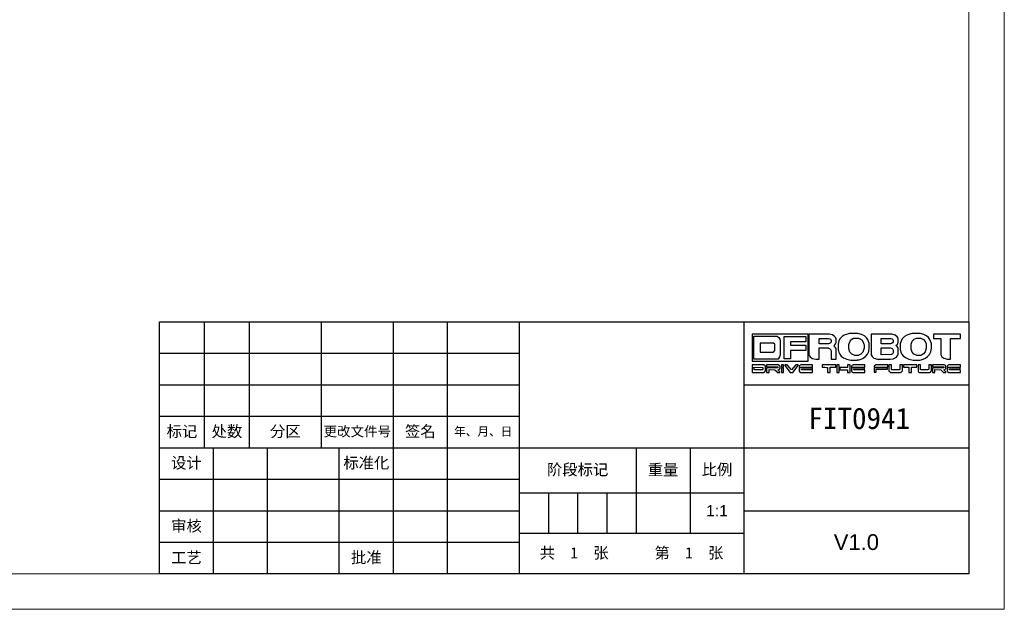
# Model space of a CAD drawing. Header units: millimetres. Extents: x -215 to 342, y -137 to 83.
# Tile 35 of 39: x 203 to 342, y -137 to -54. Entities that reach past the tile are written whole.
import ezdxf

# ---------------------------------------------------------------- set-up
doc = ezdxf.new("R2010")
doc.units = ezdxf.units.MM
doc.header["$LTSCALE"] = 10
doc.header["$MEASUREMENT"] = 0
doc.layers.add('图框', color=7, linetype='Continuous')
doc.layers.add('细实线', color=7, linetype='Continuous', lineweight=20)
doc.styles.add('Arial Regular', font='arial.ttf')

msp = doc.modelspace()

# ---------------------------------------------------------------- linework, layer by layer
at = {"layer": '图框'}
for p, q in [((229.391, -114.536), (229.391, -96.82)), ((235.718, -114.536), (235.718, -96.82)), ((245.842, -114.536), (245.842, -96.82)), ((255.965, -96.82), (255.965, -132.252)), ((263.558, -96.82), (263.558, -132.252)), ((273.681, -96.82), (273.681, -132.252)), ((305.318, -96.82), (305.318, -132.252)), ((306.469, -98.558), (306.469, -102.362)), ((314.371, -98.558), (306.469, -98.558)), ((310.996, -102.02), (310.996, -98.906)), ((310.996, -98.906), (314.036, -98.906)), ((314.036, -99.656), (311.853, -99.663)), ((311.853, -99.663), (311.853, -100.118)), ((314.036, -98.906), (314.036, -99.656)), ((314.371, -102.362), (314.371, -98.558)), ((314.036, -100.882), (311.846, -100.882)), ((311.846, -100.882), (311.846, -102.02)), ((311.853, -100.118), (314.036, -100.118)), ((314.036, -100.118), (314.036, -100.882)), ((306.469, -102.362), (314.371, -102.362)), ((311.846, -102.02), (310.996, -102.02)), ((310.575, -102.882), (310.575, -103.206)), ((310.901, -102.882), (310.575, -102.882)), ((310.575, -103.206), (310.901, -103.206)), ((310.575, -103.309), (310.575, -103.939)), ((310.866, -103.309), (310.575, -103.309)), ((310.866, -103.939), (310.866, -103.309)), ((310.901, -103.206), (310.901, -102.882)), ((311.059, -102.882), (311.059, -102.963)), ((311.393, -102.882), (311.059, -102.882)), ((311.059, -102.963), (311.815, -103.939)), ((312.001, -103.575), (311.393, -102.882)), ((312.606, -102.882), (312.001, -103.575)), ((312.192, -103.939), (312.943, -102.96)), ((312.943, -102.882), (312.606, -102.882)), ((312.943, -102.96), (312.943, -102.882)), ((318.389, -102.882), (318.389, -103.939)), ((318.721, -102.882), (318.389, -102.882)), ((318.721, -103.939), (318.721, -102.882)), ((319.896, -103.269), (318.811, -103.274)), ((318.811, -103.274), (318.811, -103.575)), ((318.811, -103.575), (319.896, -103.575)), ((320.268, -102.882), (319.896, -102.882)), ((319.896, -102.882), (319.896, -103.269)), ((319.896, -103.575), (319.896, -103.939)), ((320.268, -103.939), (320.268, -102.882)), ((323.645, -103.314), (323.645, -103.927)), ((325.493, -103.314), (323.645, -103.314)), ((323.941, -103.507), (325.493, -103.505)), ((323.941, -103.927), (323.941, -103.507)), ((325.493, -103.505), (325.493, -103.314)), ((327.778, -102.872), (327.778, -103.206)), ((329.654, -102.872), (327.778, -102.872)), ((327.778, -103.206), (328.539, -103.206)), ((328.539, -103.206), (328.539, -103.939)), ((328.873, -103.939), (328.873, -103.206)), ((328.873, -103.206), (329.654, -103.206)), ((329.654, -103.206), (329.654, -102.872)), ((310.575, -103.939), (310.866, -103.939)), ((311.815, -103.939), (312.192, -103.939)), ((318.389, -103.939), (318.721, -103.939)), ((319.896, -103.939), (320.268, -103.939)), ((323.645, -103.927), (323.941, -103.927)), ((328.539, -103.939), (328.873, -103.939)), ((223.064, -105.678), (273.681, -105.678)), ((305.318, -105.678), (336.954, -105.678)), ((223.064, -110.107), (273.681, -110.107)), ((223.064, -114.536), (273.681, -114.536)), ((230.656, -132.252), (230.656, -114.536)), ((238.249, -132.252), (238.249, -114.536)), ((248.373, -132.252), (248.373, -114.536)), ((273.681, -114.536), (305.318, -114.536)), ((290.132, -114.536), (290.132, -126.558)), ((297.725, -114.536), (297.725, -126.558)), ((305.318, -114.536), (336.954, -114.536)), ((223.064, -118.965), (273.681, -118.965)), ((273.681, -120.863), (305.318, -120.863)), ((277.794, -120.863), (277.794, -126.558)), ((281.907, -120.863), (281.907, -126.558)), ((286.02, -120.863), (286.02, -126.558)), ((223.064, -123.394), (273.681, -123.394)), ((305.318, -123.394), (336.954, -123.394)), ((273.681, -126.558), (305.318, -126.558)), ((223.064, -127.823), (273.681, -127.823))]:
    msp.add_line(p, q, dxfattribs=at)
msp.add_lwpolyline([(336.954, -132.252), (223.064, -132.252), (223.064, -96.82), (336.954, -96.82)], close=True, dxfattribs=at)
msp.add_lwpolyline([(223.064, -101.249), (273.681, -101.249)], dxfattribs=at)
for points in [[(306.7, -102.074), (306.7, -102.074), (306.7, -98.839), (306.7, -98.839)], [(306.7, -98.839), (306.7, -98.839), (309.985, -98.839), (309.985, -98.839)], [(309.985, -98.839), (310.356, -98.99), (310.421, -99.593), (310.421, -99.593)], [(310.421, -99.593), (310.421, -99.593), (310.42, -101.17), (310.42, -101.17)], [(317.344, -98.558), (317.344, -98.558), (314.464, -98.558), (314.464, -98.558)], [(314.464, -98.558), (314.464, -98.558), (314.464, -101.458), (314.464, -101.458)], [(315.884, -99.931), (315.884, -99.931), (315.884, -99.174), (315.884, -99.174)], [(315.884, -99.174), (315.884, -99.174), (317.21, -99.174), (317.21, -99.174)], [(317.565, -99.703), (317.491, -99.911), (317.156, -99.931), (317.156, -99.931)], [(317.21, -99.174), (317.484, -99.194), (317.565, -99.382), (317.565, -99.382)], [(318.288, -99.208), (318.288, -99.208), (318.027, -98.565), (317.344, -98.558)], [(317.565, -99.382), (317.565, -99.382), (317.565, -99.703), (317.565, -99.703)], [(317.947, -100.192), (317.947, -100.192), (318.208, -100.078), (318.288, -99.723)], [(318.288, -99.723), (318.288, -99.723), (318.288, -99.208), (318.288, -99.208)], [(320.237, -98.478), (320.237, -98.478), (318.663, -98.638), (318.569, -99.978)], [(320.069, -100.038), (320.217, -99.214), (320.839, -99.121), (320.839, -99.121)], [(321.328, -98.478), (321.328, -98.478), (320.237, -98.478), (320.237, -98.478)], [(320.839, -99.121), (320.839, -99.121), (321.442, -99.121), (321.442, -99.121)], [(322.942, -100.018), (322.942, -100.018), (322.962, -98.725), (321.328, -98.478)], [(321.442, -99.121), (322.205, -99.355), (322.212, -100.078), (322.212, -100.078)], [(326.129, -98.558), (326.129, -98.558), (323.223, -98.558), (323.223, -98.558)], [(323.223, -98.558), (323.223, -98.558), (323.223, -101.391), (323.223, -101.391)], [(324.616, -99.181), (324.616, -99.181), (325.982, -99.181), (325.982, -99.181)], [(324.616, -99.937), (324.616, -99.937), (324.616, -99.181), (324.616, -99.181)], [(326.324, -99.629), (326.29, -99.917), (325.895, -99.937), (325.895, -99.937)], [(325.982, -99.181), (326.277, -99.228), (326.324, -99.429), (326.324, -99.429)], [(327.04, -99.201), (327.04, -99.201), (326.92, -98.685), (326.129, -98.558)], [(326.324, -99.429), (326.324, -99.429), (326.324, -99.629), (326.324, -99.629)], [(326.678, -100.145), (326.678, -100.145), (326.973, -100.058), (327.04, -99.703)], [(327.04, -99.703), (327.04, -99.703), (327.04, -99.201), (327.04, -99.201)], [(329.049, -98.478), (329.049, -98.478), (327.422, -98.652), (327.321, -99.951)], [(328.848, -99.984), (328.935, -99.268), (329.605, -99.121), (329.605, -99.121)], [(330.12, -98.478), (330.12, -98.478), (329.049, -98.478), (329.049, -98.478)], [(329.605, -99.121), (329.605, -99.121), (330.221, -99.121), (330.221, -99.121)], [(331.701, -99.978), (331.701, -99.978), (331.587, -98.712), (330.12, -98.478)], [(330.221, -99.121), (330.81, -99.201), (330.971, -100.065), (330.971, -100.065)], [(331.969, -98.571), (331.969, -98.571), (331.969, -99.174), (331.969, -99.174)], [(335.759, -98.571), (335.759, -98.571), (331.969, -98.571), (331.969, -98.571)], [(331.969, -99.174), (331.969, -99.174), (333.013, -99.174), (333.013, -99.174)], [(333.013, -99.174), (333.013, -99.174), (333.013, -101.431), (333.013, -101.431)], [(334.399, -102.094), (334.399, -102.094), (334.399, -99.161), (334.399, -99.161)], [(334.399, -99.161), (334.399, -99.161), (335.802, -99.161), (335.802, -99.161)], [(335.802, -98.603), (335.802, -98.603), (335.794, -98.58), (335.759, -98.571)], [(335.802, -99.161), (335.802, -99.161), (335.802, -98.603), (335.802, -98.603)], [(309.496, -99.817), (309.496, -99.817), (307.594, -99.817), (307.594, -99.817)], [(307.594, -99.817), (307.594, -99.817), (307.594, -101.116), (307.594, -101.116)], [(307.594, -101.116), (307.594, -101.116), (309.436, -101.116), (309.436, -101.116)], [(309.436, -101.116), (309.436, -101.116), (309.61, -101.076), (309.643, -100.862)], [(309.643, -100.112), (309.643, -100.112), (309.677, -99.877), (309.496, -99.817)], [(309.643, -100.862), (309.643, -100.862), (309.643, -100.112), (309.643, -100.112)], [(317.156, -99.931), (317.156, -99.931), (315.884, -99.931), (315.884, -99.931)], [(315.884, -102.094), (315.884, -102.094), (315.884, -100.513), (315.884, -100.513)], [(315.884, -100.513), (315.884, -100.513), (317.176, -100.513), (317.176, -100.513)], [(317.176, -100.513), (317.176, -100.513), (317.545, -100.594), (317.592, -100.908)], [(317.592, -100.908), (317.592, -100.908), (317.592, -102.094), (317.592, -102.094)], [(318.288, -100.641), (318.288, -100.641), (318.288, -100.487), (317.947, -100.192)], [(318.288, -102.094), (318.288, -102.094), (318.288, -100.641), (318.288, -100.641)], [(318.569, -99.978), (318.569, -99.978), (318.569, -100.694), (318.569, -100.694)], [(318.569, -100.694), (318.569, -100.694), (318.576, -102.007), (320.364, -102.207)], [(320.069, -100.641), (320.069, -100.641), (320.069, -100.038), (320.069, -100.038)], [(320.933, -101.565), (320.203, -101.518), (320.069, -100.641), (320.069, -100.641)], [(321.241, -102.207), (321.241, -102.207), (322.969, -102.04), (322.942, -100.46)], [(322.212, -100.554), (322.145, -101.458), (321.375, -101.565), (321.375, -101.565)], [(322.212, -100.078), (322.212, -100.078), (322.212, -100.554), (322.212, -100.554)], [(322.942, -100.46), (322.942, -100.46), (322.942, -100.018), (322.942, -100.018)], [(325.895, -99.937), (325.895, -99.937), (324.616, -99.937), (324.616, -99.937)], [(324.616, -101.478), (324.616, -101.478), (324.616, -100.513), (324.616, -100.513)], [(324.616, -100.513), (324.616, -100.513), (325.915, -100.513), (325.915, -100.513)], [(325.915, -100.513), (326.33, -100.533), (326.324, -100.828), (326.324, -100.828)], [(326.324, -100.828), (326.324, -100.828), (326.324, -101.19), (326.324, -101.19)], [(327.04, -100.587), (327.04, -100.587), (326.987, -100.306), (326.678, -100.145)], [(327.04, -101.411), (327.04, -101.411), (327.04, -100.587), (327.04, -100.587)], [(327.321, -100.667), (327.321, -100.667), (327.167, -101.946), (329.149, -102.214)], [(327.321, -99.951), (327.321, -99.951), (327.321, -100.667), (327.321, -100.667)], [(328.848, -100.694), (328.848, -100.694), (328.848, -99.984), (328.848, -99.984)], [(329.652, -101.565), (328.942, -101.471), (328.848, -100.694), (328.848, -100.694)], [(329.986, -102.214), (329.986, -102.214), (331.721, -102), (331.701, -100.54)], [(330.971, -100.54), (330.944, -101.337), (330.201, -101.565), (330.201, -101.565)], [(330.971, -100.065), (330.971, -100.065), (330.971, -100.54), (330.971, -100.54)], [(331.701, -100.54), (331.701, -100.54), (331.701, -99.978), (331.701, -99.978)], [(310.155, -102.074), (310.155, -102.074), (306.7, -102.074), (306.7, -102.074)], [(310.42, -101.17), (310.443, -101.551), (310.155, -102.074), (310.155, -102.074)], [(314.464, -101.458), (314.464, -101.458), (314.578, -102.047), (315.422, -102.094)], [(315.422, -102.094), (315.422, -102.094), (315.884, -102.094), (315.884, -102.094)], [(317.592, -102.094), (317.592, -102.094), (318.288, -102.094), (318.288, -102.094)], [(320.364, -102.207), (320.364, -102.207), (321.241, -102.207), (321.241, -102.207)], [(321.375, -101.565), (321.375, -101.565), (320.933, -101.565), (320.933, -101.565)], [(323.223, -101.391), (323.223, -101.391), (323.243, -102), (324.114, -102.094)], [(324.114, -102.094), (324.114, -102.094), (325.721, -102.094), (325.721, -102.094)], [(326.022, -101.424), (326.022, -101.424), (324.616, -101.478), (324.616, -101.478)], [(325.721, -102.094), (325.721, -102.094), (326.893, -102.12), (327.04, -101.411)], [(326.324, -101.19), (326.29, -101.377), (326.022, -101.424), (326.022, -101.424)], [(329.149, -102.214), (329.149, -102.214), (329.986, -102.214), (329.986, -102.214)], [(330.201, -101.565), (330.201, -101.565), (329.652, -101.565), (329.652, -101.565)], [(333.013, -101.431), (333.013, -101.431), (333.154, -102.033), (333.944, -102.094)], [(333.944, -102.094), (333.944, -102.094), (334.399, -102.094), (334.399, -102.094)], [(308.091, -102.882), (308.091, -102.882), (306.469, -102.882), (306.469, -102.882)], [(306.469, -102.882), (306.469, -102.882), (306.469, -103.214), (306.469, -103.214)], [(306.469, -103.214), (306.469, -103.214), (307.953, -103.239), (307.953, -103.239)], [(306.469, -103.314), (306.469, -103.314), (306.469, -103.939), (306.469, -103.939)], [(306.735, -103.317), (306.735, -103.317), (306.469, -103.314), (306.469, -103.314)], [(306.735, -103.605), (306.735, -103.605), (306.735, -103.317), (306.735, -103.317)], [(307.923, -103.573), (307.923, -103.573), (306.735, -103.605), (306.735, -103.605)], [(307.991, -103.545), (307.991, -103.545), (307.976, -103.573), (307.923, -103.573)], [(307.953, -103.239), (307.953, -103.239), (307.991, -103.297), (307.991, -103.334)], [(307.991, -103.334), (307.991, -103.334), (307.991, -103.545), (307.991, -103.545)], [(308.089, -103.939), (308.089, -103.939), (308.29, -103.917), (308.352, -103.723)], [(308.352, -103.088), (308.352, -103.088), (308.3, -102.945), (308.091, -102.882)], [(308.352, -103.723), (308.352, -103.723), (308.352, -103.088), (308.352, -103.088)], [(310.138, -102.882), (310.138, -102.882), (308.503, -102.882), (308.503, -102.882)], [(308.503, -102.882), (308.503, -102.882), (308.503, -103.178), (308.503, -103.178)], [(308.503, -103.178), (308.503, -103.178), (310.062, -103.176), (310.062, -103.176)], [(308.503, -103.309), (308.503, -103.309), (308.503, -103.939), (308.503, -103.939)], [(310.062, -103.314), (310.062, -103.314), (308.503, -103.309), (308.503, -103.309)], [(308.84, -103.939), (308.84, -103.939), (308.84, -103.543), (308.84, -103.543)], [(308.84, -103.543), (308.84, -103.543), (309.663, -103.575), (309.663, -103.575)], [(309.663, -103.575), (309.663, -103.575), (309.929, -103.834), (309.929, -103.834)], [(309.929, -103.834), (309.929, -103.834), (309.977, -103.917), (309.992, -103.939)], [(310.062, -103.176), (310.062, -103.176), (310.062, -103.314), (310.062, -103.314)], [(310.085, -103.58), (310.085, -103.58), (310.379, -103.535), (310.389, -103.357)], [(310.354, -103.849), (310.354, -103.849), (310.085, -103.58), (310.085, -103.58)], [(310.389, -103.088), (310.389, -103.088), (310.329, -102.925), (310.138, -102.882)], [(310.354, -103.939), (310.354, -103.939), (310.354, -103.849), (310.354, -103.849)], [(310.389, -103.357), (310.389, -103.357), (310.389, -103.088), (310.389, -103.088)], [(313.337, -102.882), (313.337, -102.882), (313.136, -102.968), (313.093, -103.063)], [(313.093, -103.063), (313.093, -103.063), (313.093, -103.206), (313.093, -103.206)], [(313.093, -103.206), (313.093, -103.206), (314.977, -103.206), (314.977, -103.206)], [(313.093, -103.309), (313.093, -103.309), (313.093, -103.756), (313.093, -103.756)], [(314.939, -103.309), (314.939, -103.309), (313.093, -103.309), (313.093, -103.309)], [(313.093, -103.756), (313.093, -103.756), (313.141, -103.876), (313.334, -103.939)], [(314.977, -102.882), (314.977, -102.882), (313.337, -102.882), (313.337, -102.882)], [(313.425, -103.605), (313.425, -103.605), (313.385, -103.563), (313.392, -103.507)], [(313.392, -103.507), (313.392, -103.507), (314.939, -103.505), (314.939, -103.505)], [(314.977, -103.605), (314.977, -103.605), (313.425, -103.605), (313.425, -103.605)], [(314.939, -103.505), (314.939, -103.505), (314.939, -103.309), (314.939, -103.309)], [(314.977, -103.206), (314.977, -103.206), (314.977, -102.882), (314.977, -102.882)], [(314.977, -103.939), (314.977, -103.939), (314.977, -103.605), (314.977, -103.605)], [(316.315, -102.882), (316.315, -102.882), (316.315, -103.206), (316.315, -103.206)], [(318.231, -102.882), (318.231, -102.882), (316.315, -102.882), (316.315, -102.882)], [(316.315, -103.206), (316.315, -103.206), (317.053, -103.236), (317.076, -103.241)], [(317.076, -103.241), (317.076, -103.241), (317.076, -103.902), (317.076, -103.902)], [(317.076, -103.902), (317.076, -103.902), (317.094, -103.932), (317.111, -103.939)], [(317.443, -103.211), (317.443, -103.211), (318.231, -103.209), (318.231, -103.209)], [(317.443, -103.939), (317.443, -103.939), (317.443, -103.211), (317.443, -103.211)], [(318.231, -103.209), (318.231, -103.209), (318.231, -102.882), (318.231, -102.882)], [(320.695, -102.882), (320.695, -102.882), (320.576, -102.892), (320.448, -103.033)], [(320.448, -103.033), (320.448, -103.033), (320.448, -103.209), (320.448, -103.209)], [(320.448, -103.209), (320.448, -103.209), (322.337, -103.209), (322.337, -103.209)], [(320.448, -103.314), (320.448, -103.314), (320.448, -103.784), (320.448, -103.784)], [(322.297, -103.314), (322.297, -103.314), (320.448, -103.314), (320.448, -103.314)], [(320.448, -103.784), (320.448, -103.784), (320.559, -103.919), (320.697, -103.939)], [(322.337, -102.872), (322.337, -102.872), (320.695, -102.882), (320.695, -102.882)], [(320.772, -103.603), (320.772, -103.603), (320.737, -103.535), (320.74, -103.512)], [(320.74, -103.512), (320.74, -103.512), (322.297, -103.505), (322.297, -103.505)], [(322.337, -103.608), (322.337, -103.608), (320.772, -103.603), (320.772, -103.603)], [(322.297, -103.505), (322.297, -103.505), (322.297, -103.314), (322.297, -103.314)], [(322.337, -103.209), (322.337, -103.209), (322.337, -102.872), (322.337, -102.872)], [(322.337, -103.939), (322.337, -103.939), (322.337, -103.608), (322.337, -103.608)], [(323.896, -102.872), (323.896, -102.872), (323.745, -102.932), (323.645, -103.06)], [(323.645, -103.06), (323.645, -103.06), (323.645, -103.209), (323.645, -103.209)], [(323.645, -103.209), (323.645, -103.209), (325.518, -103.209), (325.518, -103.209)], [(325.526, -102.872), (325.526, -102.872), (323.896, -102.872), (323.896, -102.872)], [(325.518, -103.209), (325.518, -103.209), (325.543, -103.211), (325.561, -103.178)], [(325.561, -102.912), (325.561, -102.912), (325.566, -102.875), (325.526, -102.872)], [(325.561, -103.178), (325.561, -103.178), (325.561, -102.912), (325.561, -102.912)], [(325.712, -102.872), (325.712, -102.872), (325.712, -103.756), (325.712, -103.756)], [(326.041, -102.872), (326.041, -102.872), (325.712, -102.872), (325.712, -102.872)], [(325.712, -103.756), (325.712, -103.756), (325.817, -103.899), (325.953, -103.939)], [(326.083, -102.915), (326.083, -102.915), (326.071, -102.885), (326.041, -102.872)], [(326.098, -103.538), (326.098, -103.538), (326.083, -102.915), (326.083, -102.915)], [(326.154, -103.573), (326.154, -103.573), (326.103, -103.558), (326.098, -103.538)], [(327.148, -103.575), (327.148, -103.575), (326.154, -103.573), (326.154, -103.573)], [(327.259, -103.548), (327.259, -103.548), (327.223, -103.565), (327.148, -103.575)], [(327.623, -102.872), (327.623, -102.872), (327.259, -102.872), (327.259, -102.872)], [(327.259, -102.872), (327.259, -102.872), (327.259, -103.548), (327.259, -103.548)], [(327.359, -103.939), (327.359, -103.939), (327.512, -103.932), (327.623, -103.741)], [(327.623, -103.741), (327.623, -103.741), (327.623, -102.872), (327.623, -102.872)], [(329.815, -102.872), (329.815, -102.872), (329.815, -103.791), (329.815, -103.791)], [(330.161, -102.872), (330.161, -102.872), (329.815, -102.872), (329.815, -102.872)], [(329.815, -103.791), (329.815, -103.791), (329.903, -103.897), (330.023, -103.939)], [(330.176, -103.545), (330.176, -103.545), (330.161, -102.872), (330.161, -102.872)], [(330.262, -103.575), (330.262, -103.575), (330.217, -103.57), (330.176, -103.545)], [(331.214, -103.575), (331.214, -103.575), (330.262, -103.575), (330.262, -103.575)], [(331.334, -103.512), (331.334, -103.512), (331.306, -103.563), (331.214, -103.575)], [(331.337, -102.872), (331.337, -102.872), (331.334, -103.512), (331.334, -103.512)], [(331.701, -102.872), (331.701, -102.872), (331.337, -102.872), (331.337, -102.872)], [(331.465, -103.939), (331.465, -103.939), (331.643, -103.884), (331.701, -103.733)], [(331.701, -103.733), (331.701, -103.733), (331.701, -102.872), (331.701, -102.872)], [(333.489, -102.872), (333.489, -102.872), (331.849, -102.872), (331.849, -102.872)], [(331.849, -102.872), (331.849, -102.872), (331.849, -103.184), (331.849, -103.184)], [(331.849, -103.184), (331.849, -103.184), (333.436, -103.181), (333.436, -103.181)], [(333.436, -103.309), (333.436, -103.309), (331.849, -103.312), (331.849, -103.312)], [(331.849, -103.312), (331.849, -103.312), (331.849, -103.939), (331.849, -103.939)], [(332.18, -103.939), (332.18, -103.939), (332.18, -103.54), (332.18, -103.54)], [(332.18, -103.54), (332.18, -103.54), (333.014, -103.578), (333.014, -103.578)], [(333.014, -103.578), (333.014, -103.578), (333.373, -103.939), (333.373, -103.939)], [(333.436, -103.181), (333.436, -103.181), (333.436, -103.309), (333.436, -103.309)], [(333.438, -103.578), (333.438, -103.578), (333.732, -103.517), (333.74, -103.397)], [(333.74, -103.849), (333.74, -103.849), (333.669, -103.846), (333.438, -103.578)], [(333.74, -103.091), (333.74, -103.091), (333.677, -102.9), (333.489, -102.872)], [(333.74, -103.397), (333.74, -103.397), (333.74, -103.091), (333.74, -103.091)], [(333.74, -103.939), (333.74, -103.939), (333.74, -103.849), (333.74, -103.849)], [(334.162, -102.872), (334.162, -102.872), (334.003, -102.927), (333.923, -103.058)], [(333.923, -103.058), (333.923, -103.058), (333.923, -103.214), (333.923, -103.214)], [(333.923, -103.214), (333.923, -103.214), (335.802, -103.214), (335.802, -103.214)], [(333.923, -103.319), (333.923, -103.319), (333.923, -103.759), (333.923, -103.759)], [(335.764, -103.319), (335.764, -103.319), (333.923, -103.319), (333.923, -103.319)], [(333.923, -103.759), (333.923, -103.759), (333.983, -103.889), (334.144, -103.939)], [(335.802, -102.872), (335.802, -102.872), (334.162, -102.872), (334.162, -102.872)], [(334.212, -103.512), (334.212, -103.512), (335.761, -103.507), (335.761, -103.507)], [(334.249, -103.605), (334.249, -103.605), (334.222, -103.575), (334.212, -103.512)], [(335.802, -103.608), (335.802, -103.608), (334.249, -103.605), (334.249, -103.605)], [(335.761, -103.507), (335.761, -103.507), (335.764, -103.319), (335.764, -103.319)], [(335.802, -103.214), (335.802, -103.214), (335.802, -102.872), (335.802, -102.872)], [(335.802, -103.939), (335.802, -103.939), (335.802, -103.608), (335.802, -103.608)], [(306.469, -103.939), (306.469, -103.939), (308.089, -103.939), (308.089, -103.939)], [(308.503, -103.939), (308.503, -103.939), (308.84, -103.939), (308.84, -103.939)], [(309.992, -103.939), (309.992, -103.939), (310.354, -103.939), (310.354, -103.939)], [(313.334, -103.939), (313.334, -103.939), (314.977, -103.939), (314.977, -103.939)], [(317.111, -103.939), (317.111, -103.939), (317.443, -103.939), (317.443, -103.939)], [(320.697, -103.939), (320.697, -103.939), (322.337, -103.939), (322.337, -103.939)], [(325.953, -103.939), (325.953, -103.939), (327.359, -103.939), (327.359, -103.939)], [(330.023, -103.939), (330.023, -103.939), (331.465, -103.939), (331.465, -103.939)], [(331.849, -103.939), (331.849, -103.939), (332.18, -103.939), (332.18, -103.939)], [(333.373, -103.939), (333.373, -103.939), (333.74, -103.939), (333.74, -103.939)], [(334.144, -103.939), (334.144, -103.939), (335.802, -103.939), (335.802, -103.939)]]:
    msp.add_open_spline(points, degree=3, dxfattribs=at)
at = {"layer": '细实线'}
for points in [[(341.954, -137.252), (341.954, 82.748), (-215.046, 82.748), (-215.046, -137.252)], [(336.954, -132.252), (336.954, 77.748), (-210.046, 77.748), (-210.046, -132.252)]]:
    msp.add_lwpolyline(points, close=True, dxfattribs=at)

# ---------------------------------------------------------------- texts
at = {"layer": '图框', "attachment_point": 5, "style": 'Arial Regular'}
for s, insert, char_height, width in [('{\\fFangSong|b0|i0|c0|p49;FIT0941}', (321.541, -110.431), 3, 40.5249), ('{\\f宋体;标}{\\f宋体;记}', (226.227, -112.321), 1.58182, 12.00372), ('{\\f宋体;处}{\\fMS PGothic;数}', (232.555, -112.321), 1.58182, 11.95676), ('{\\fMS PGothic;分}{\\fMS PGothic;区}', (240.78, -112.321), 1.58182, 11.81816), ('{\\fMS PGothic;更}{\\fMS PGothic;改}{\\fMS PGothic;文}{\\fMS PGothic;件}{\\fMS PGothic;号}', (250.903, -112.321), 1.39198, 22.76772), ('{\\f宋体;签}{\\fMS PGothic;名}', (259.762, -112.321), 1.58182, 11.48351), ('{\\fMS PGothic;年}{\\fMS PGothic;、}{\\fMS PGothic;月}{\\fMS PGothic;、}{\\fMS PGothic;日}', (268.62, -112.321), 1.2022, 16.77557), ('{\\fFangSong;设}{\\fFangSong;计}', (226.86, -116.75), 1.58182, 12.007), ('{\\f宋体;标}{\\fMS PGothic;准}{\\fMS PGothic;化}', (252.169, -116.75), 1.58182, 16.57452), ('{\\f宋体;阶}{\\fMS PGothic;段}{\\f宋体;标}{\\f宋体;记}', (281.907, -117.699), 1.58182, 21.10542), ('{\\fMS PGothic;重}{\\fMS PGothic;量}', (293.929, -117.699), 1.58182, 11.89089), ('{\\fMS PGothic;比}{\\fMS PGothic;例}', (301.521, -117.699), 1.58182, 11.87271), ('1:1', (301.521, -123.394), 1.5818, 8.01224), ('{\\f宋体;审}{\\fMS PGothic;核}', (226.86, -125.608), 1.58182, 11.75759), ('V1.0', (321.136, -127.823), 2.2145, 15.95899), ('{\\fSimSun;共  1  }{\\fSimSun;张      }{\\fSimSun;第  1  }{\\fSimSun;张}', (289.5, -129.405), 1.58182, 58.33736), ('{\\fMS PGothic;工}{\\f宋体;艺}', (226.86, -130.038), 1.58182, 11.82959), ('{\\fMS PGothic;批}{\\fMS PGothic;准}', (252.169, -130.038), 1.58182, 11.92725)]:
    msp.add_mtext(s, dxfattribs=dict(at, insert=insert, char_height=char_height, width=width))

doc.saveas('drawing.dxf')
